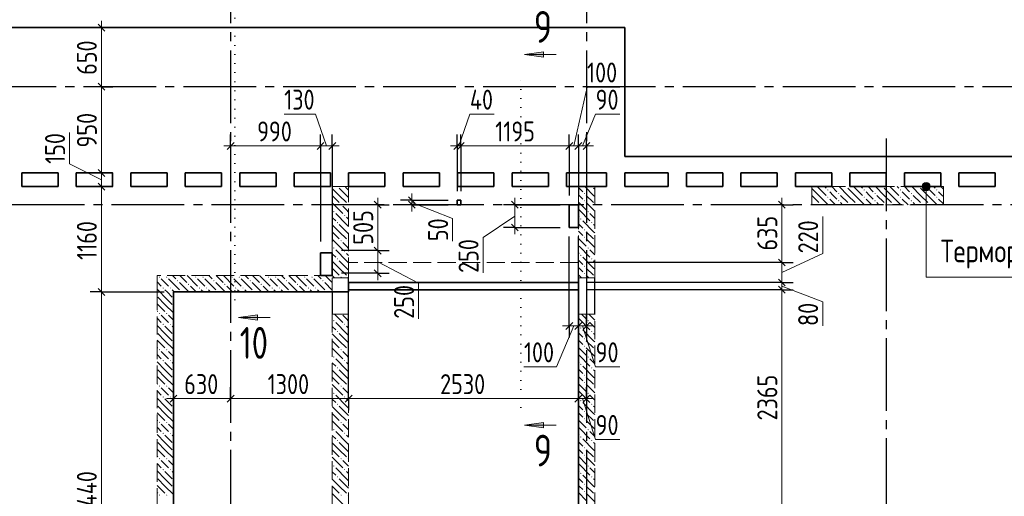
# Model space of a CAD drawing. Header units: millimetres. Extents: x 0 to 61017, y 0 to 42000.
# Tile 10 of 23: x 15398 to 26240, y 31090 to 36337. Entities that reach past the tile are written whole.
import ezdxf

# ---------------------------------------------------------------- set-up
doc = ezdxf.new("R2010")
doc.units = ezdxf.units.MM
for name, pattern in [('______2', [270, 200, -70]), ('______5', [1100, 800, -100, 100, -100]), ('______9', [100, 0, -100])]:
    doc.linetypes.add(name, pattern=pattern)
for name, color, linetype, lineweight in [('Standard', 7, 'Continuous', 25), ('ЖБ Балка Вышележаща', 7, 'Continuous', 25), ('ЖБ Пилон', 180, 'Continuous', 25), ('Макрос окна_ макрос двери', 7, 'Continuous', 18), ('Оси', 40, '______5', 18), ('Примечания', 7, 'Continuous', 25), ('Узлы символ', 7, 'Continuous', 25)]:
    doc.layers.add(name, color=color, linetype=linetype, lineweight=lineweight)
for name, color, linetype, lineweight, true_color in [('ЖБ Балка Нижележащая', 7, '______2', 25, 0x8c8cff), ('ЖБ Перекрытие верхний уровень', 7, 'Continuous', 25, 0xe0e0ff), ('ЖБ Стена верхний уровень', 7, 'Continuous', 25, 0x006e00)]:
    doc.layers.add(name, color=color, linetype=linetype, lineweight=lineweight, true_color=true_color)
doc.styles.add('GOST 2.304-81', font='txt')
doc.styles.add('ISOCPEUR', font='txt')

msp = doc.modelspace()

# ---------------------------------------------------------------- hatches: boundary and pattern name
at = {"layer": 'ЖБ Пилон', "linetype": 'Continuous', "lineweight": 18, "transparency": 33554687}
for points in [[(24500, 34500), (24497, 34497), (24494, 34500)], [(24900, 34500), (24897, 34497), (24894, 34500)], [(25300, 34500), (25297, 34497), (25294, 34500)], [(24290, 34463), (24297, 34470), (24303, 34463), (24297, 34457)], [(24290, 34383), (24297, 34390), (24303, 34383), (24297, 34377)], [(24410, 34423), (24417, 34430), (24423, 34423), (24417, 34417)], [(24690, 34463), (24697, 34470), (24703, 34463), (24697, 34457)], [(24690, 34383), (24697, 34390), (24703, 34383), (24697, 34377)], [(24810, 34423), (24817, 34430), (24823, 34423), (24817, 34417)], [(25090, 34463), (25097, 34470), (25103, 34463), (25097, 34457)], [(25090, 34383), (25097, 34390), (25103, 34383), (25097, 34377)], [(25210, 34423), (25217, 34430), (25223, 34423), (25217, 34417)], [(25490, 34463), (25497, 34470), (25503, 34463), (25497, 34457)], [(25490, 34383), (25497, 34390), (25503, 34383), (25497, 34377)], [(24130, 34303), (24137, 34310), (24143, 34303), (24140, 34300), (24134, 34300)], [(24210, 34303), (24217, 34310), (24223, 34303), (24220, 34300), (24214, 34300)], [(24410, 34343), (24417, 34350), (24423, 34343), (24417, 34337)], [(24530, 34303), (24537, 34310), (24543, 34303), (24540, 34300), (24534, 34300)], [(24610, 34303), (24617, 34310), (24623, 34303), (24620, 34300), (24614, 34300)], [(24810, 34343), (24817, 34350), (24823, 34343), (24817, 34337)], [(24930, 34303), (24937, 34310), (24943, 34303), (24940, 34300), (24934, 34300)], [(25010, 34303), (25017, 34310), (25023, 34303), (25020, 34300), (25014, 34300)], [(25210, 34343), (25217, 34350), (25223, 34343), (25217, 34337)], [(25330, 34303), (25337, 34310), (25343, 34303), (25340, 34300), (25334, 34300)], [(25410, 34303), (25417, 34310), (25423, 34303), (25420, 34300), (25414, 34300)]]:
    msp.add_hatch(color=7, dxfattribs=at).paths.add_polyline_path(points, flags=16)
at = {"layer": 'ЖБ Стена верхний уровень', "linetype": 'Continuous', "lineweight": 18, "transparency": 33554687}
for points in [[(18900, 34500), (18897, 34497), (18894, 34500)], [(21700, 34500), (21697, 34497), (21694, 34500)], [(21610, 34423), (21617, 34430), (21623, 34423), (21617, 34417)], [(18930, 34303), (18937, 34310), (18943, 34303), (18937, 34297)], [(19010, 34303), (19017, 34310), (19020, 34307), (19020, 34300), (19017, 34297)], [(21610, 34343), (21617, 34350), (21623, 34343), (21617, 34337)], [(18850, 34223), (18857, 34230), (18863, 34223), (18857, 34217)], [(18970, 34183), (18977, 34190), (18983, 34183), (18977, 34177)], [(21650, 34223), (21657, 34230), (21663, 34223), (21657, 34217)], [(18890, 34103), (18897, 34110), (18903, 34103), (18897, 34097)], [(21570, 34143), (21577, 34150), (21583, 34143), (21577, 34137)], [(21690, 34103), (21697, 34110), (21703, 34103), (21697, 34097)], [(21610, 34023), (21617, 34030), (21623, 34023), (21617, 34017)], [(21610, 33943), (21617, 33950), (21623, 33943), (21617, 33937)], [(18850, 33823), (18857, 33830), (18863, 33823), (18857, 33817)], [(18930, 33903), (18937, 33910), (18943, 33903), (18937, 33897)], [(19010, 33903), (19017, 33910), (19020, 33907), (19020, 33900), (19017, 33897)], [(21650, 33823), (21657, 33830), (21663, 33823), (21657, 33817)], [(18970, 33783), (18977, 33790), (18983, 33783), (18977, 33777)], [(21570, 33743), (21577, 33750), (21583, 33743), (21577, 33737)], [(18890, 33703), (18897, 33710), (18903, 33703), (18897, 33697)], [(21610, 33623), (21617, 33630), (21623, 33623), (21617, 33617)], [(21690, 33703), (21697, 33710), (21703, 33703), (21697, 33697)], [(16930, 33503), (16937, 33510), (16943, 33503), (16937, 33497)], [(17010, 33503), (17017, 33510), (17023, 33503), (17017, 33497)], [(17330, 33503), (17337, 33510), (17343, 33503), (17337, 33497)], [(17410, 33503), (17417, 33510), (17423, 33503), (17417, 33497)], [(17730, 33503), (17737, 33510), (17743, 33503), (17737, 33497)], [(17810, 33503), (17817, 33510), (17823, 33503), (17817, 33497)], [(18130, 33503), (18137, 33510), (18143, 33503), (18137, 33497)], [(18210, 33503), (18217, 33510), (18223, 33503), (18217, 33497)], [(18530, 33503), (18537, 33510), (18543, 33503), (18537, 33497)], [(18610, 33503), (18617, 33510), (18623, 33503), (18617, 33497)], [(18930, 33503), (18937, 33510), (18943, 33503), (18937, 33497)], [(19010, 33503), (19017, 33510), (19020, 33507), (19020, 33500), (19017, 33497)], [(21610, 33543), (21617, 33550), (21623, 33543), (21617, 33537)], [(17130, 33463), (17137, 33470), (17143, 33463), (17137, 33457)], [(17250, 33423), (17257, 33430), (17263, 33423), (17257, 33417)], [(17530, 33463), (17537, 33470), (17543, 33463), (17537, 33457)], [(17650, 33423), (17657, 33430), (17663, 33423), (17657, 33417)], [(17930, 33463), (17937, 33470), (17943, 33463), (17937, 33457)], [(18050, 33423), (18057, 33430), (18063, 33423), (18057, 33417)], [(18330, 33463), (18337, 33470), (18343, 33463), (18337, 33457)], [(18450, 33423), (18457, 33430), (18463, 33423), (18457, 33417)], [(18730, 33463), (18737, 33470), (18743, 33463), (18737, 33457)], [(16970, 33383), (16977, 33390), (16983, 33383), (16977, 33377)], [(17050, 33383), (17057, 33390), (17063, 33383), (17057, 33377)], [(17170, 33343), (17177, 33350), (17183, 33343), (17180, 33340), (17174, 33340)], [(17370, 33383), (17377, 33390), (17383, 33383), (17377, 33377)], [(17450, 33383), (17457, 33390), (17463, 33383), (17457, 33377)], [(17570, 33343), (17577, 33350), (17583, 33343), (17580, 33340), (17574, 33340)], [(17770, 33383), (17777, 33390), (17783, 33383), (17777, 33377)], [(17850, 33383), (17857, 33390), (17863, 33383), (17857, 33377)], [(17970, 33343), (17977, 33350), (17983, 33343), (17980, 33340), (17974, 33340)], [(18170, 33383), (18177, 33390), (18183, 33383), (18177, 33377)], [(18250, 33383), (18257, 33390), (18263, 33383), (18257, 33377)], [(18370, 33343), (18377, 33350), (18383, 33343), (18380, 33340), (18374, 33340)], [(18570, 33383), (18577, 33390), (18583, 33383), (18577, 33377)], [(18650, 33383), (18657, 33390), (18663, 33383), (18657, 33377)], [(18770, 33343), (18777, 33350), (18783, 33343), (18780, 33340), (18774, 33340)], [(16930, 33103), (16937, 33110), (16943, 33103), (16937, 33097)], [(17010, 33103), (17017, 33110), (17023, 33103), (17017, 33097)], [(16970, 32983), (16977, 32990), (16983, 32983), (16977, 32977)], [(17050, 32983), (17057, 32990), (17063, 32983), (17057, 32977)], [(18850, 33023), (18857, 33030), (18863, 33023), (18857, 33017)], [(18970, 32983), (18977, 32990), (18983, 32983), (18977, 32977)], [(21650, 33023), (21657, 33030), (21663, 33023), (21657, 33017)], [(18890, 32903), (18897, 32910), (18903, 32903), (18897, 32897)], [(21570, 32943), (21577, 32950), (21583, 32943), (21577, 32937)], [(21690, 32903), (21697, 32910), (21703, 32903), (21697, 32897)], [(21610, 32823), (21617, 32830), (21623, 32823), (21617, 32817)], [(21610, 32743), (21617, 32750), (21623, 32743), (21617, 32737)], [(16930, 32703), (16937, 32710), (16943, 32703), (16937, 32697)], [(17010, 32703), (17017, 32710), (17023, 32703), (17017, 32697)], [(18930, 32703), (18937, 32710), (18943, 32703), (18937, 32697)], [(19010, 32703), (19017, 32710), (19020, 32707), (19020, 32700), (19017, 32697)], [(16970, 32583), (16977, 32590), (16983, 32583), (16977, 32577)], [(17050, 32583), (17057, 32590), (17063, 32583), (17057, 32577)], [(18850, 32623), (18857, 32630), (18863, 32623), (18857, 32617)], [(18970, 32583), (18977, 32590), (18983, 32583), (18977, 32577)], [(21570, 32543), (21577, 32550), (21583, 32543), (21577, 32537)], [(21650, 32623), (21657, 32630), (21663, 32623), (21657, 32617)], [(18890, 32503), (18897, 32510), (18903, 32503), (18897, 32497)], [(21610, 32423), (21617, 32430), (21623, 32423), (21617, 32417)], [(21690, 32503), (21697, 32510), (21703, 32503), (21697, 32497)], [(21610, 32343), (21617, 32350), (21623, 32343), (21617, 32337)], [(16930, 32303), (16937, 32310), (16943, 32303), (16937, 32297)], [(17010, 32303), (17017, 32310), (17023, 32303), (17017, 32297)], [(18850, 32223), (18857, 32230), (18863, 32223), (18857, 32217)], [(18930, 32303), (18937, 32310), (18943, 32303), (18937, 32297)], [(19010, 32303), (19017, 32310), (19020, 32307), (19020, 32300), (19017, 32297)], [(21650, 32223), (21657, 32230), (21663, 32223), (21657, 32217)], [(16970, 32183), (16977, 32190), (16983, 32183), (16977, 32177)], [(17050, 32183), (17057, 32190), (17063, 32183), (17057, 32177)], [(18890, 32103), (18897, 32110), (18903, 32103), (18897, 32097)], [(18970, 32183), (18977, 32190), (18983, 32183), (18977, 32177)], [(21570, 32143), (21577, 32150), (21583, 32143), (21577, 32137)], [(21690, 32103), (21697, 32110), (21703, 32103), (21697, 32097)], [(21610, 32023), (21617, 32030), (21623, 32023), (21617, 32017)], [(16930, 31903), (16937, 31910), (16943, 31903), (16937, 31897)], [(17010, 31903), (17017, 31910), (17023, 31903), (17017, 31897)], [(18930, 31903), (18937, 31910), (18943, 31903), (18937, 31897)], [(19010, 31903), (19017, 31910), (19020, 31907), (19020, 31900), (19017, 31897)], [(21610, 31943), (21617, 31950), (21623, 31943), (21617, 31937)], [(16970, 31783), (16977, 31790), (16983, 31783), (16977, 31777)], [(17050, 31783), (17057, 31790), (17063, 31783), (17057, 31777)], [(18850, 31823), (18857, 31830), (18863, 31823), (18857, 31817)], [(18970, 31783), (18977, 31790), (18983, 31783), (18977, 31777)], [(21650, 31823), (21657, 31830), (21663, 31823), (21657, 31817)], [(18890, 31703), (18897, 31710), (18903, 31703), (18897, 31697)], [(21570, 31743), (21577, 31750), (21583, 31743), (21577, 31737)], [(21690, 31703), (21697, 31710), (21703, 31703), (21697, 31697)], [(21610, 31623), (21617, 31630), (21623, 31623), (21617, 31617)], [(16930, 31503), (16937, 31510), (16943, 31503), (16937, 31497)], [(17010, 31503), (17017, 31510), (17023, 31503), (17017, 31497)], [(18930, 31503), (18937, 31510), (18943, 31503), (18937, 31497)], [(19010, 31503), (19017, 31510), (19020, 31507), (19020, 31500), (19017, 31497)], [(21610, 31543), (21617, 31550), (21623, 31543), (21617, 31537)], [(16970, 31383), (16977, 31390), (16983, 31383), (16977, 31377)], [(17050, 31383), (17057, 31390), (17063, 31383), (17057, 31377)], [(18850, 31423), (18857, 31430), (18863, 31423), (18857, 31417)], [(18970, 31383), (18977, 31390), (18983, 31383), (18977, 31377)], [(21570, 31343), (21577, 31350), (21583, 31343), (21577, 31337)], [(21650, 31423), (21657, 31430), (21663, 31423), (21657, 31417)], [(18890, 31303), (18897, 31310), (18903, 31303), (18897, 31297)], [(21610, 31223), (21617, 31230), (21623, 31223), (21617, 31217)], [(21690, 31303), (21697, 31310), (21703, 31303), (21697, 31297)], [(21610, 31143), (21617, 31150), (21623, 31143), (21617, 31137)], [(16930, 31103), (16937, 31110), (16943, 31103), (16937, 31097)], [(17010, 31103), (17017, 31110), (17023, 31103), (17017, 31097)], [(18930, 31103), (18937, 31110), (18943, 31103), (18937, 31097)], [(19010, 31103), (19017, 31110), (19020, 31107), (19020, 31100), (19017, 31097)]]:
    msp.add_hatch(color=7, dxfattribs=at).paths.add_polyline_path(points, flags=16)
at = {"layer": 'Примечания', "linetype": 'Continuous', "lineweight": 13, "transparency": 33554687}
for points in [[(25335, 34500), (25425, 34500), (25419, 34522)], [(25335, 34500), (25419, 34522), (25342, 34522)], [(25342, 34477), (25425, 34500), (25335, 34500)], [(25342, 34522), (25419, 34522), (25403, 34539)], [(25342, 34522), (25403, 34539), (25358, 34539)], [(25342, 34477), (25419, 34477), (25425, 34500)], [(25358, 34539), (25403, 34539), (25380, 34545)], [(25358, 34461), (25419, 34477), (25342, 34477)], [(25358, 34461), (25403, 34461), (25419, 34477)], [(25403, 34461), (25358, 34461), (25380, 34455)]]:
    msp.add_hatch(color=7, dxfattribs=at).paths.add_polyline_path(points)
at = {"layer": 'Узлы символ', "linetype": 'Continuous', "lineweight": 13, "transparency": 33554687}
for points in [[(21166, 35924), (20956, 35954), (21166, 35984)], [(18016, 33029), (17806, 33059), (18016, 33089)], [(21166, 31843), (20956, 31873), (21166, 31903)]]:
    msp.add_hatch(color=7, dxfattribs=at).paths.add_polyline_path(points, flags=16)

# ---------------------------------------------------------------- linework, layer by layer
at = {"layer": 'Standard', "color": 7, "linetype": 'Continuous', "lineweight": 13, "transparency": 33554687}
for p, q in [((16297, 36250), (16297, 36325)), ((21500, 34947), (21645, 35596)), ((21645, 35596), (22005, 35596)), ((18654, 35297), (18310, 35297)), ((18775, 34947), (18654, 35297)), ((20235, 34947), (20355, 35297)), ((20355, 35297), (20621, 35297)), ((21595, 34947), (21740, 35297)), ((21740, 35297), (22006, 35297)), ((15947, 34750), (15947, 35094)), ((17720, 34947), (17645, 34947)), ((17720, 34947), (18710, 34947)), ((18710, 34947), (18840, 34947)), ((18840, 34947), (18915, 34947)), ((20215, 34947), (20140, 34947)), ((20215, 34947), (20255, 34947)), ((20255, 34947), (21450, 34947)), ((21450, 34947), (21550, 34947)), ((21550, 34947), (21640, 34947)), ((21640, 34947), (21715, 34947)), ((16297, 34575), (15947, 34750)), ((16297, 34500), (16297, 33340)), ((19340, 34300), (19340, 34375)), ((19715, 34350), (19715, 34425)), ((20850, 34300), (20850, 34375)), ((23790, 34300), (23790, 34375)), ((19340, 34300), (19340, 33795)), ((19715, 34350), (19715, 34300)), ((19715, 34325), (20165, 34150)), ((19715, 34300), (19715, 34225)), ((20850, 34300), (20850, 34050)), ((20850, 34175), (20500, 33941)), ((24240, 33765), (24240, 34172)), ((20165, 34150), (20165, 33900)), ((20850, 34050), (20850, 33975)), ((20500, 33941), (20500, 33550)), ((23790, 33555), (24240, 33765)), ((19340, 33670), (19790, 33436)), ((19340, 33545), (19340, 33470)), ((19790, 33436), (19790, 33045)), ((23790, 33405), (24240, 33231)), ((16297, 33340), (16297, 28900)), ((24240, 33231), (24240, 32965)), ((21500, 32965), (21310, 32515)), ((21450, 32965), (21375, 32965)), ((21450, 32965), (21550, 32965)), ((21550, 32965), (21640, 32965)), ((21595, 32965), (21740, 32515)), ((21640, 32965), (21715, 32965)), ((21310, 32515), (20950, 32515)), ((21740, 32515), (22006, 32515)), ((17090, 32165), (17015, 32165)), ((17720, 32165), (19020, 32165)), ((19020, 32165), (21550, 32165)), ((21550, 32165), (21640, 32165)), ((21595, 32165), (21740, 31715)), ((21640, 32165), (21715, 32165)), ((21740, 31715), (22006, 31715))]:
    msp.add_line(p, q, dxfattribs=at)
at = {"layer": 'Standard', "color": 251, "linetype": 'Continuous', "lineweight": -3, "true_color": 0x656565, "transparency": 33554687}
for p, q in [((16297, 36250), (16172, 36250)), ((16297, 36250), (16422, 36250)), ((16297, 36250), (16297, 36250)), ((16297, 35600), (16172, 35600)), ((16297, 35600), (16422, 35600)), ((16297, 35600), (16297, 35600)), ((17720, 34947), (17720, 35072)), ((18710, 34947), (18710, 35072)), ((18840, 34947), (18840, 35072)), ((20215, 34947), (20215, 35072)), ((20255, 34947), (20255, 35072)), ((21450, 34947), (21450, 35072)), ((21550, 34947), (21550, 35072)), ((21640, 34947), (21640, 35072)), ((17720, 34947), (17720, 34822)), ((17720, 34947), (17720, 34606)), ((18710, 34947), (18710, 34822)), ((18710, 34947), (18710, 33895)), ((18840, 34947), (18840, 34822)), ((18840, 34947), (18840, 33895)), ((20215, 34947), (20215, 34822)), ((20215, 34947), (20215, 34450)), ((20255, 34947), (20255, 34822)), ((20255, 34947), (20255, 34450)), ((21450, 34947), (21450, 34822)), ((21450, 34947), (21450, 34400)), ((21550, 34947), (21550, 34822)), ((21550, 34947), (21550, 34400)), ((21640, 34947), (21640, 34822)), ((21640, 34947), (21640, 34947)), ((16297, 34650), (16172, 34650)), ((16297, 34650), (16422, 34650)), ((16297, 34650), (16320, 34650)), ((16297, 34500), (16172, 34500)), ((16297, 34500), (16422, 34500)), ((16297, 34500), (16320, 34500)), ((19340, 34300), (19215, 34300)), ((19340, 34300), (19465, 34300)), ((19340, 34300), (19340, 34300)), ((19715, 34350), (19590, 34350)), ((19715, 34300), (19590, 34300)), ((19715, 34350), (19840, 34350)), ((19715, 34350), (20115, 34350)), ((19715, 34300), (19840, 34300)), ((19715, 34300), (20115, 34300)), ((20850, 34300), (20725, 34300)), ((20850, 34300), (20975, 34300)), ((20850, 34300), (21350, 34300)), ((23790, 34300), (23665, 34300)), ((23790, 34300), (23915, 34300)), ((23790, 34300), (23790, 34300)), ((20850, 34050), (20725, 34050)), ((20850, 34050), (20975, 34050)), ((20850, 34050), (21350, 34050)), ((21450, 32965), (21450, 33950)), ((21550, 32965), (21550, 33950)), ((19340, 33795), (18940, 33795)), ((19340, 33795), (19215, 33795)), ((19340, 33795), (19465, 33795)), ((23790, 33665), (23665, 33665)), ((23790, 33665), (23915, 33665)), ((19340, 33545), (18940, 33545)), ((19340, 33545), (19215, 33545)), ((19340, 33545), (19465, 33545)), ((23790, 33445), (23665, 33445)), ((23790, 33445), (23915, 33445)), ((16297, 33340), (16172, 33340)), ((16297, 33340), (16422, 33340)), ((23790, 33365), (23665, 33365)), ((23790, 33365), (23915, 33365)), ((17090, 32165), (17090, 33240)), ((21450, 32965), (21450, 33090)), ((21550, 32965), (21550, 33090)), ((21640, 32965), (21640, 33090)), ((21450, 32965), (21450, 32840)), ((21550, 32965), (21550, 32840)), ((21640, 32965), (21640, 32840)), ((21640, 32965), (21640, 32965)), ((17090, 32165), (17090, 32290)), ((17720, 32165), (17720, 32290)), ((19020, 32165), (19020, 32290)), ((21550, 32165), (21550, 32290)), ((21640, 32165), (21640, 32290)), ((17090, 32165), (17090, 32040)), ((17720, 32165), (17720, 32040)), ((19020, 32165), (19020, 32040)), ((21550, 32165), (21550, 32171)), ((21550, 32165), (21550, 32040)), ((21640, 32165), (21640, 32190)), ((21640, 32165), (21640, 32040))]:
    msp.add_line(p, q, dxfattribs=at)
at = {"layer": 'Standard', "color": 7, "linetype": 'Continuous', "lineweight": 25, "transparency": 33554687}
for p, q in [((16260, 36288), (16335, 36212)), ((16260, 35638), (16335, 35562)), ((17682, 34910), (17758, 34985)), ((18673, 34910), (18748, 34985)), ((18802, 34910), (18878, 34985)), ((20178, 34910), (20253, 34985)), ((20217, 34910), (20292, 34985)), ((21412, 34910), (21487, 34985)), ((21512, 34910), (21587, 34985)), ((21602, 34910), (21677, 34985)), ((16260, 34688), (16335, 34612)), ((16260, 34538), (16335, 34462)), ((19678, 34388), (19753, 34312)), ((19302, 34338), (19377, 34262)), ((19678, 34338), (19753, 34262)), ((20812, 34338), (20887, 34262)), ((23753, 34338), (23828, 34262)), ((20812, 34088), (20887, 34012)), ((19302, 33833), (19377, 33757)), ((23753, 33702), (23828, 33628)), ((19302, 33582), (19377, 33508)), ((23753, 33482), (23828, 33408)), ((23753, 33402), (23828, 33328)), ((16260, 33377), (16335, 33302)), ((21412, 32928), (21487, 33002)), ((21512, 32928), (21587, 33002)), ((21602, 32928), (21677, 33002)), ((17053, 32128), (17128, 32202)), ((17682, 32128), (17758, 32202)), ((18982, 32128), (19058, 32202)), ((21512, 32128), (21587, 32202)), ((21602, 32128), (21677, 32202))]:
    msp.add_line(p, q, dxfattribs=at)
at = {"layer": 'Standard', "color": 7, "linetype": 'Continuous', "lineweight": 13, "transparency": 33554687}
for points in [[(16297, 36250), (16297, 35625), (16297, 35625), (16297, 35600)], [(16297, 35600), (16297, 35036), (16297, 35036), (16297, 34675), (16297, 34675), (16297, 34650)], [(16297, 34650), (16297, 34593), (16297, 34593), (16297, 34500)], [(23790, 34300), (23790, 33694), (23790, 33694), (23790, 33682), (23790, 33682), (23790, 33665)], [(19340, 33795), (19340, 33758), (19340, 33758), (19340, 33679), (19340, 33679), (19340, 33545)], [(23790, 33665), (23790, 33613), (23790, 33613), (23790, 33518), (23790, 33518), (23790, 33445)], [(23790, 33445), (23790, 33434), (23790, 33434), (23790, 33365)], [(23790, 33365), (23790, 33361), (23790, 33361), (23790, 33297), (23790, 33297), (23790, 33210), (23790, 33210), (23790, 31000)], [(17090, 32165), (17492, 32165), (17492, 32165), (17720, 32165)]]:
    msp.add_lwpolyline(points, dxfattribs=at)
at = {"layer": 'Standard', "color": 251, "linetype": 'Continuous', "lineweight": -3, "true_color": 0x656565, "transparency": 33554687}
for points in [[(23790, 33665), (23788, 33665), (23788, 33665), (23785, 33665), (23785, 33665), (23783, 33665), (23783, 33665), (23781, 33665), (23781, 33665), (23773, 33665), (23773, 33665), (23773, 33665), (23773, 33665), (21650, 33665)], [(23790, 33445), (23773, 33445), (23773, 33445), (23773, 33445), (23773, 33445), (21650, 33445)], [(16297, 33340), (16370, 33340), (16370, 33340), (16378, 33340), (16378, 33340), (16438, 33340), (16438, 33340), (16990, 33340)], [(23790, 33365), (23773, 33365), (23773, 33365), (23773, 33365), (23773, 33365), (21650, 33365)], [(19020, 32165), (19020, 32182), (19020, 32182), (19020, 32611), (19020, 32611), (19020, 33240)], [(17720, 32165), (17720, 32182), (17720, 32182), (17720, 32182), (17720, 32182), (17720, 32219)]]:
    msp.add_lwpolyline(points, dxfattribs=at)
at = {"layer": 'ЖБ Балка Вышележаща', "color": 7, "linetype": 'Continuous', "lineweight": 35, "transparency": 33554687}
for p, q in [((19020, 33445), (19020, 33365)), ((21550, 33365), (21550, 33445)), ((19020, 33365), (21550, 33365))]:
    msp.add_line(p, q, dxfattribs=at)
at = {"layer": 'ЖБ Балка Нижележащая', "color": 251, "linetype": '______2', "lineweight": 18, "true_color": 0x656565, "transparency": 33554687}
for p, q in [((21550, 33665), (19020, 33665)), ((19020, 33665), (19020, 33445)), ((21550, 33445), (21550, 33665))]:
    msp.add_line(p, q, dxfattribs=at)
at = {"layer": 'ЖБ Перекрытие верхний уровень', "color": 7, "linetype": 'Continuous', "lineweight": 35, "transparency": 33554687}
for p, q in [((22060, 36250), (13380, 36250)), ((22060, 34830), (22060, 36250)), ((28240, 34830), (22060, 34830)), ((15420, 34650), (15820, 34650)), ((15420, 34500), (15420, 34650)), ((15820, 34650), (15820, 34500)), ((16020, 34500), (16020, 34650)), ((16020, 34650), (16420, 34650)), ((16420, 34650), (16420, 34500)), ((16620, 34650), (17020, 34650)), ((16620, 34500), (16620, 34650)), ((17020, 34650), (17020, 34500)), ((17220, 34500), (17220, 34650)), ((17220, 34650), (17620, 34650)), ((17620, 34650), (17620, 34500)), ((17820, 34650), (18220, 34650)), ((17820, 34500), (17820, 34650)), ((18220, 34650), (18220, 34500)), ((18420, 34500), (18420, 34650)), ((18420, 34650), (18820, 34650)), ((18820, 34650), (18820, 34500)), ((19020, 34650), (19420, 34650)), ((19020, 34500), (19020, 34650)), ((19420, 34650), (19420, 34500)), ((19620, 34500), (19620, 34650)), ((19620, 34650), (20020, 34650)), ((20020, 34650), (20020, 34500)), ((20220, 34500), (20220, 34650)), ((20220, 34650), (20620, 34650)), ((20620, 34650), (20620, 34500)), ((20820, 34500), (20820, 34650)), ((20820, 34650), (21220, 34650)), ((21220, 34650), (21220, 34500)), ((21420, 34500), (21420, 34650)), ((21420, 34650), (21860, 34650)), ((21860, 34650), (21860, 34500)), ((22060, 34500), (22060, 34650)), ((22060, 34650), (22540, 34650)), ((22540, 34650), (22540, 34500)), ((22740, 34650), (23140, 34650)), ((22740, 34500), (22740, 34650)), ((23140, 34650), (23140, 34500)), ((23340, 34650), (23740, 34650)), ((23340, 34500), (23340, 34650)), ((23740, 34650), (23740, 34500)), ((23940, 34500), (23940, 34650)), ((23940, 34650), (24340, 34650)), ((24340, 34650), (24340, 34500)), ((24540, 34650), (24940, 34650)), ((24540, 34500), (24540, 34650)), ((24940, 34650), (24940, 34500)), ((25140, 34500), (25140, 34650)), ((25140, 34650), (25540, 34650)), ((25540, 34650), (25540, 34500)), ((25740, 34650), (26140, 34650)), ((25740, 34500), (25740, 34650)), ((26140, 34650), (26140, 34500)), ((15820, 34500), (15420, 34500)), ((16420, 34500), (16020, 34500)), ((17020, 34500), (16620, 34500)), ((17620, 34500), (17220, 34500)), ((18220, 34500), (17820, 34500)), ((18820, 34500), (18420, 34500)), ((19420, 34500), (19020, 34500)), ((20020, 34500), (19620, 34500)), ((20620, 34500), (20220, 34500)), ((21220, 34500), (20820, 34500)), ((21730, 34500), (21420, 34500)), ((21860, 34500), (21730, 34500)), ((22540, 34500), (22060, 34500)), ((23140, 34500), (22740, 34500)), ((23740, 34500), (23340, 34500)), ((24340, 34500), (23940, 34500)), ((24940, 34500), (24540, 34500)), ((25540, 34500), (25140, 34500)), ((26140, 34500), (25740, 34500)), ((20255, 34350), (20215, 34350)), ((20215, 34350), (20215, 34300)), ((20215, 34300), (20255, 34300)), ((20255, 34300), (20255, 34350)), ((21550, 34300), (21450, 34300)), ((21450, 34300), (21450, 34050)), ((21550, 34050), (21550, 34300)), ((21450, 34050), (21550, 34050)), ((18840, 33770), (18710, 33770)), ((18710, 33770), (18710, 33520)), ((18840, 33520), (18840, 33770)), ((18710, 33520), (18840, 33520)), ((19020, 33340), (19020, 33445)), ((19020, 33445), (21550, 33445)), ((21550, 33445), (21550, 29400)), ((17090, 28900), (17090, 33340)), ((17090, 33340), (19020, 33340))]:
    msp.add_line(p, q, dxfattribs=at)
at = {"layer": 'ЖБ Пилон', "color": 253, "linetype": '______2', "lineweight": 13, "true_color": 0xa0a0a0, "transparency": 33554687}
for p, q in [((25570, 34500), (24120, 34500)), ((24120, 34500), (24120, 34300)), ((25570, 34300), (25570, 34500)), ((24120, 34300), (25570, 34300))]:
    msp.add_line(p, q, dxfattribs=at)
at = {"layer": 'ЖБ Пилон', "color": 9, "linetype": 'Continuous', "lineweight": 18, "true_color": 0xc7c7c7, "transparency": 33554687}
for p, q in [((24120, 34480), (24197, 34403)), ((24197, 34483), (24180, 34500)), ((24197, 34483), (24277, 34403)), ((24260, 34500), (24277, 34483)), ((24340, 34500), (24397, 34443)), ((24517, 34403), (24420, 34500)), ((24517, 34483), (24597, 34403)), ((24597, 34483), (24580, 34500)), ((24597, 34483), (24677, 34403)), ((24660, 34500), (24677, 34483)), ((24740, 34500), (24797, 34443)), ((24917, 34403), (24820, 34500)), ((24917, 34483), (24997, 34403)), ((24997, 34483), (24980, 34500)), ((24997, 34483), (25077, 34403)), ((25060, 34500), (25077, 34483)), ((25140, 34500), (25197, 34443)), ((25317, 34403), (25220, 34500)), ((25317, 34483), (25397, 34403)), ((25397, 34483), (25380, 34500)), ((25397, 34483), (25477, 34403)), ((25460, 34500), (25477, 34483)), ((25540, 34500), (25570, 34470)), ((24120, 34400), (24197, 34323)), ((24197, 34403), (24300, 34300)), ((24357, 34403), (24317, 34443)), ((24397, 34363), (24357, 34403)), ((24437, 34403), (24517, 34323)), ((24517, 34403), (24597, 34323)), ((24597, 34403), (24700, 34300)), ((24757, 34403), (24717, 34443)), ((24797, 34363), (24757, 34403)), ((24837, 34403), (24917, 34323)), ((24917, 34403), (24997, 34323)), ((24997, 34403), (25100, 34300)), ((25157, 34403), (25117, 34443)), ((25197, 34363), (25157, 34403)), ((25237, 34403), (25317, 34323)), ((25317, 34403), (25397, 34323)), ((25397, 34403), (25500, 34300)), ((25557, 34403), (25517, 34443)), ((25570, 34390), (25557, 34403)), ((24317, 34363), (24380, 34300)), ((24437, 34323), (24460, 34300)), ((24717, 34363), (24780, 34300)), ((24837, 34323), (24860, 34300)), ((25117, 34363), (25180, 34300)), ((25237, 34323), (25260, 34300)), ((25517, 34363), (25570, 34310))]:
    msp.add_line(p, q, dxfattribs=at)
at = {"layer": 'ЖБ Стена верхний уровень', "color": 251, "linetype": '______2', "lineweight": 13, "true_color": 0x656565, "transparency": 33554687}
for p, q in [((19020, 34500), (18840, 34500)), ((18840, 34500), (18840, 33520)), ((19020, 33520), (19020, 34500)), ((21730, 34500), (21550, 34500)), ((21550, 34500), (21550, 33495)), ((21730, 33495), (21730, 34500)), ((18840, 33520), (16910, 33520)), ((16910, 33520), (16910, 33340)), ((19020, 33495), (19020, 33520)), ((19020, 33495), (18840, 33495)), ((18840, 33495), (18840, 33340)), ((19020, 33495), (18840, 33495)), ((18840, 33495), (18840, 33340)), ((21730, 33495), (21550, 33495)), ((21730, 33495), (21550, 33495)), ((16910, 33340), (16910, 30802)), ((17090, 33340), (18840, 33340)), ((17090, 30802), (17090, 33340)), ((18840, 33095), (19020, 33095)), ((18840, 33095), (19020, 33095)), ((18840, 33095), (18840, 30680)), ((19020, 30660), (19020, 33095)), ((21550, 33095), (21730, 33095)), ((21550, 33095), (21730, 33095)), ((21550, 33095), (21550, 30660)), ((21730, 30660), (21730, 33095))]:
    msp.add_line(p, q, dxfattribs=at)
at = {"layer": 'ЖБ Стена верхний уровень', "color": 9, "linetype": 'Continuous', "lineweight": 18, "true_color": 0xc7c7c7, "transparency": 33554687}
for p, q in [((18917, 34403), (18840, 34480)), ((18917, 34483), (18997, 34403)), ((18997, 34483), (18980, 34500)), ((18997, 34483), (19020, 34460)), ((21550, 34490), (21597, 34443)), ((21717, 34403), (21620, 34500)), ((21717, 34483), (21730, 34470)), ((18840, 34400), (18917, 34323)), ((18917, 34403), (18997, 34323)), ((18997, 34403), (19020, 34380)), ((21557, 34403), (21550, 34410)), ((21597, 34363), (21557, 34403)), ((21637, 34403), (21717, 34323)), ((21717, 34403), (21730, 34390)), ((18840, 34320), (18957, 34203)), ((18997, 34243), (18957, 34283)), ((21550, 34330), (21637, 34243)), ((21637, 34323), (21730, 34230)), ((18840, 34160), (18877, 34123)), ((18997, 34083), (18877, 34203)), ((19020, 34220), (18997, 34243)), ((18997, 34163), (19020, 34140)), ((21550, 34170), (21557, 34163)), ((21557, 34243), (21677, 34123)), ((21730, 34150), (21677, 34203)), ((18917, 34003), (18840, 34080)), ((18917, 34083), (18997, 34003)), ((18997, 34083), (19020, 34060)), ((21550, 34090), (21597, 34043)), ((21717, 34003), (21597, 34123)), ((21717, 34083), (21730, 34070)), ((18840, 34000), (18917, 33923)), ((18917, 34003), (18997, 33923)), ((18997, 34003), (19020, 33980)), ((21557, 34003), (21550, 34010)), ((21597, 33963), (21557, 34003)), ((21637, 34003), (21717, 33923)), ((21717, 34003), (21730, 33990)), ((18840, 33920), (18957, 33803)), ((18997, 33843), (18957, 33883)), ((19020, 33820), (18997, 33843)), ((21550, 33930), (21637, 33843)), ((21557, 33843), (21677, 33723)), ((21637, 33923), (21730, 33830)), ((18840, 33760), (18877, 33723)), ((18997, 33683), (18877, 33803)), ((18997, 33763), (19020, 33740)), ((21550, 33770), (21557, 33763)), ((21717, 33603), (21597, 33723)), ((21730, 33750), (21677, 33803)), ((18917, 33603), (18840, 33680)), ((18917, 33683), (18997, 33603)), ((18997, 33683), (19020, 33660)), ((21550, 33690), (21597, 33643)), ((21717, 33683), (21730, 33670)), ((17080, 33520), (17117, 33483)), ((17160, 33520), (17237, 33443)), ((17240, 33520), (17357, 33403)), ((17480, 33520), (17517, 33483)), ((17560, 33520), (17637, 33443)), ((17640, 33520), (17757, 33403)), ((17880, 33520), (17917, 33483)), ((17960, 33520), (18037, 33443)), ((18040, 33520), (18157, 33403)), ((18280, 33520), (18317, 33483)), ((18360, 33520), (18437, 33443)), ((18440, 33520), (18557, 33403)), ((18680, 33520), (18717, 33483)), ((18760, 33520), (18837, 33443)), ((18840, 33600), (18917, 33523)), ((18840, 33520), (18865, 33495)), ((18840, 33520), (18840, 33520)), ((18917, 33603), (18997, 33523)), ((18997, 33603), (19020, 33580)), ((21557, 33603), (21550, 33610)), ((21550, 33530), (21585, 33495)), ((21597, 33563), (21557, 33603)), ((21637, 33603), (21717, 33523)), ((21637, 33523), (21665, 33495)), ((21717, 33603), (21730, 33590)), ((16910, 33450), (16957, 33403)), ((16997, 33443), (16957, 33483)), ((17037, 33403), (16997, 33443)), ((17037, 33483), (17157, 33363)), ((17157, 33443), (17260, 33340)), ((17340, 33340), (17277, 33403)), ((17397, 33443), (17357, 33483)), ((17437, 33403), (17397, 33443)), ((17437, 33483), (17557, 33363)), ((17557, 33443), (17660, 33340)), ((17740, 33340), (17677, 33403)), ((17797, 33443), (17757, 33483)), ((17837, 33403), (17797, 33443)), ((17837, 33483), (17957, 33363)), ((17957, 33443), (18060, 33340)), ((18140, 33340), (18077, 33403)), ((18197, 33443), (18157, 33483)), ((18237, 33403), (18197, 33443)), ((18237, 33483), (18357, 33363)), ((18357, 33443), (18460, 33340)), ((18540, 33340), (18477, 33403)), ((18597, 33443), (18557, 33483)), ((18637, 33403), (18597, 33443)), ((18637, 33483), (18757, 33363)), ((18757, 33443), (18840, 33360)), ((16940, 33340), (16910, 33370)), ((16997, 33283), (16940, 33340)), ((16997, 33363), (17020, 33340)), ((17020, 33340), (17077, 33283)), ((17077, 33363), (17100, 33340)), ((17397, 33363), (17420, 33340)), ((17477, 33363), (17500, 33340)), ((17797, 33363), (17820, 33340)), ((17877, 33363), (17900, 33340)), ((18197, 33363), (18220, 33340)), ((18277, 33363), (18300, 33340)), ((18597, 33363), (18620, 33340)), ((18677, 33363), (18700, 33340)), ((16917, 33203), (16910, 33210)), ((16917, 33283), (16997, 33203)), ((16917, 33203), (16997, 33123)), ((16997, 33283), (17077, 33203)), ((16997, 33203), (17090, 33110)), ((16910, 33130), (16917, 33123)), ((16997, 33043), (16957, 33083)), ((17037, 33083), (17090, 33030)), ((18865, 33095), (18957, 33003)), ((18997, 33043), (18957, 33083)), ((21585, 33095), (21637, 33043)), ((16910, 33050), (16957, 33003)), ((16997, 32883), (16910, 32970)), ((17037, 33003), (16997, 33043)), ((16997, 32963), (17077, 32883)), ((17077, 32963), (17090, 32950)), ((18997, 32883), (18877, 33003)), ((19020, 33020), (18997, 33043)), ((18997, 32963), (19020, 32940)), ((21550, 32970), (21557, 32963)), ((21557, 33043), (21677, 32923)), ((16917, 32883), (16997, 32803)), ((16997, 32883), (17077, 32803)), ((18840, 32960), (18877, 32923)), ((18917, 32803), (18840, 32880)), ((18917, 32883), (18997, 32803)), ((18997, 32883), (19020, 32860)), ((21550, 32890), (21597, 32843)), ((21717, 32803), (21597, 32923)), ((16917, 32803), (16910, 32810)), ((16917, 32803), (16997, 32723)), ((16997, 32803), (17090, 32710)), ((18840, 32800), (18917, 32723)), ((18917, 32803), (18997, 32723)), ((18997, 32803), (19020, 32780)), ((21557, 32803), (21550, 32810)), ((21597, 32763), (21557, 32803)), ((21637, 32803), (21717, 32723)), ((16910, 32730), (16917, 32723)), ((16910, 32650), (16957, 32603)), ((16997, 32643), (16957, 32683)), ((17037, 32603), (16997, 32643)), ((17037, 32683), (17090, 32630)), ((18840, 32720), (18957, 32603)), ((18997, 32643), (18957, 32683)), ((19020, 32620), (18997, 32643)), ((21550, 32730), (21637, 32643)), ((21557, 32643), (21677, 32523)), ((16997, 32483), (16910, 32570)), ((16997, 32563), (17077, 32483)), ((17077, 32563), (17090, 32550)), ((18840, 32560), (18877, 32523)), ((18997, 32483), (18877, 32603)), ((18997, 32563), (19020, 32540)), ((21550, 32570), (21557, 32563)), ((16917, 32483), (16997, 32403)), ((16997, 32483), (17077, 32403)), ((18917, 32403), (18840, 32480)), ((18917, 32483), (18997, 32403)), ((18997, 32483), (19020, 32460)), ((21550, 32490), (21597, 32443)), ((21717, 32403), (21597, 32523)), ((16917, 32403), (16910, 32410)), ((16910, 32330), (16917, 32323)), ((16917, 32403), (16997, 32323)), ((16997, 32403), (17090, 32310)), ((18840, 32400), (18917, 32323)), ((18840, 32320), (18957, 32203)), ((18917, 32403), (18997, 32323)), ((18997, 32403), (19020, 32380)), ((21557, 32403), (21550, 32410)), ((21550, 32330), (21637, 32243)), ((21597, 32363), (21557, 32403)), ((21637, 32403), (21717, 32323)), ((16910, 32250), (16957, 32203)), ((16997, 32243), (16957, 32283)), ((17037, 32203), (16997, 32243)), ((17037, 32283), (17090, 32230)), ((18997, 32083), (18877, 32203)), ((18997, 32243), (18957, 32283)), ((19020, 32220), (18997, 32243)), ((21557, 32243), (21677, 32123)), ((16997, 32083), (16910, 32170)), ((16997, 32163), (17077, 32083)), ((17077, 32163), (17090, 32150)), ((18840, 32160), (18877, 32123)), ((18997, 32163), (19020, 32140)), ((21550, 32170), (21557, 32163)), ((21717, 32003), (21597, 32123)), ((16917, 32003), (16910, 32010)), ((16917, 32083), (16997, 32003)), ((16917, 32003), (16997, 31923)), ((16997, 32083), (17077, 32003)), ((16997, 32003), (17090, 31910)), ((18917, 32003), (18840, 32080)), ((18840, 32000), (18917, 31923)), ((18917, 32083), (18997, 32003)), ((18917, 32003), (18997, 31923)), ((18997, 32083), (19020, 32060)), ((18997, 32003), (19020, 31980)), ((21550, 32090), (21597, 32043)), ((21557, 32003), (21550, 32010)), ((21597, 31963), (21557, 32003)), ((21637, 32003), (21717, 31923)), ((16910, 31930), (16917, 31923)), ((16997, 31843), (16957, 31883)), ((17037, 31883), (17090, 31830)), ((18840, 31920), (18957, 31803)), ((18997, 31843), (18957, 31883)), ((21550, 31930), (21637, 31843)), ((16910, 31850), (16957, 31803)), ((16997, 31683), (16910, 31770)), ((17037, 31803), (16997, 31843)), ((18997, 31683), (18877, 31803)), ((19020, 31820), (18997, 31843)), ((21550, 31770), (21557, 31763)), ((21557, 31843), (21677, 31723)), ((16917, 31683), (16997, 31603)), ((16997, 31763), (17077, 31683)), ((16997, 31683), (17077, 31603)), ((17077, 31763), (17090, 31750)), ((18840, 31760), (18877, 31723)), ((18917, 31603), (18840, 31680)), ((18917, 31683), (18997, 31603)), ((18997, 31763), (19020, 31740)), ((18997, 31683), (19020, 31660)), ((21550, 31690), (21597, 31643)), ((21717, 31603), (21597, 31723)), ((16917, 31603), (16910, 31610)), ((16917, 31603), (16997, 31523)), ((16997, 31603), (17090, 31510)), ((18840, 31600), (18917, 31523)), ((18917, 31603), (18997, 31523)), ((18997, 31603), (19020, 31580)), ((21557, 31603), (21550, 31610)), ((21597, 31563), (21557, 31603)), ((21637, 31603), (21717, 31523)), ((16910, 31530), (16917, 31523)), ((16910, 31450), (16957, 31403)), ((16997, 31443), (16957, 31483)), ((17037, 31483), (17090, 31430)), ((18840, 31520), (18957, 31403)), ((18997, 31443), (18957, 31483)), ((21550, 31530), (21637, 31443)), ((16997, 31283), (16910, 31370)), ((17037, 31403), (16997, 31443)), ((16997, 31363), (17077, 31283)), ((17077, 31363), (17090, 31350)), ((18840, 31360), (18877, 31323)), ((18997, 31283), (18877, 31403)), ((19020, 31420), (18997, 31443)), ((18997, 31363), (19020, 31340)), ((21550, 31370), (21557, 31363)), ((21557, 31443), (21677, 31323)), ((16917, 31283), (16997, 31203)), ((16997, 31283), (17077, 31203)), ((18917, 31203), (18840, 31280)), ((18917, 31283), (18997, 31203)), ((18997, 31283), (19020, 31260)), ((21550, 31290), (21597, 31243)), ((21717, 31203), (21597, 31323)), ((16917, 31203), (16910, 31210)), ((16910, 31130), (16917, 31123)), ((16917, 31203), (16997, 31123)), ((16997, 31203), (17090, 31110)), ((18840, 31200), (18917, 31123)), ((18840, 31120), (18957, 31003)), ((18917, 31203), (18997, 31123)), ((18997, 31203), (19020, 31180)), ((21557, 31203), (21550, 31210)), ((21550, 31130), (21637, 31043)), ((21597, 31163), (21557, 31203)), ((21637, 31203), (21717, 31123))]:
    msp.add_line(p, q, dxfattribs=at)
for points in [[(21665, 33095), (21730, 33030), (21730, 33030), (21730, 33030), (21730, 33030)], [(21730, 32950), (21730, 32950), (21730, 32950), (21730, 32950), (21677, 33003)], [(21717, 32883), (21730, 32870), (21730, 32870), (21730, 32870), (21730, 32870)], [(21717, 32803), (21730, 32790), (21730, 32790), (21730, 32790), (21730, 32790)], [(21637, 32723), (21730, 32630), (21730, 32630), (21730, 32630), (21730, 32630)], [(21730, 32550), (21730, 32550), (21730, 32550), (21730, 32550), (21677, 32603)], [(21717, 32483), (21730, 32470), (21730, 32470), (21730, 32470), (21730, 32470)], [(21637, 32323), (21730, 32230), (21730, 32230), (21730, 32230), (21730, 32230)], [(21717, 32403), (21730, 32390), (21730, 32390), (21730, 32390), (21730, 32390)], [(21730, 32150), (21730, 32150), (21730, 32150), (21730, 32150), (21677, 32203)], [(21717, 32083), (21730, 32070), (21730, 32070), (21730, 32070), (21730, 32070)], [(21717, 32003), (21730, 31990), (21730, 31990), (21730, 31990), (21730, 31990)], [(21637, 31923), (21730, 31830), (21730, 31830), (21730, 31830), (21730, 31830)], [(21730, 31750), (21730, 31750), (21730, 31750), (21730, 31750), (21677, 31803)], [(21717, 31683), (21730, 31670), (21730, 31670), (21730, 31670), (21730, 31670)], [(21717, 31603), (21730, 31590), (21730, 31590), (21730, 31590), (21730, 31590)], [(21637, 31523), (21730, 31430), (21730, 31430), (21730, 31430), (21730, 31430)], [(21730, 31350), (21730, 31350), (21730, 31350), (21730, 31350), (21677, 31403)], [(21717, 31283), (21730, 31270), (21730, 31270), (21730, 31270), (21730, 31270)], [(21637, 31123), (21730, 31030), (21730, 31030), (21730, 31030), (21730, 31030)], [(21717, 31203), (21730, 31190), (21730, 31190), (21730, 31190), (21730, 31190)]]:
    msp.add_lwpolyline(points, dxfattribs=at)
at = {"layer": 'Макрос окна_ макрос двери', "color": 7, "linetype": 'Continuous', "lineweight": -3, "transparency": 33554687}
for p, q in [((19020, 33095), (19020, 33495)), ((19020, 33095), (19020, 33495)), ((21550, 33495), (21550, 33095)), ((21550, 33495), (21550, 33095)), ((21730, 33095), (21730, 33495)), ((21730, 33095), (21730, 33495)), ((18840, 33340), (18840, 33095)), ((18840, 33340), (18840, 33095))]:
    msp.add_line(p, q, dxfattribs=at)
at = {"layer": 'Оси', "color": 8, "linetype": '______5', "lineweight": -3, "transparency": 33554687}
for p, q in [((17720, 37100), (17720, 16970)), ((21640, 37100), (21640, 16970)), ((43300, 35600), (4600, 35600)), ((24940, 35030), (24940, 16970)), ((50210, 34300), (4600, 34300)), ((50210, 34300), (4600, 34300))]:
    msp.add_line(p, q, dxfattribs=at)
at = {"layer": 'Примечания', "color": 7, "linetype": 'Continuous', "lineweight": 13, "transparency": 33554687}
for p, q in [((25335, 34500), (25335, 34500)), ((25380, 34545), (25380, 34545)), ((25425, 34500), (25425, 34500)), ((25380, 34455), (25380, 34455))]:
    msp.add_line(p, q, dxfattribs=at)
msp.add_lwpolyline([(28589, 33503), (25380, 33503), (25380, 34500)], dxfattribs=at)
msp.add_circle((25380, 34500), 45, dxfattribs=at)
at = {"layer": 'Узлы символ', "color": 7, "linetype": '______9', "lineweight": 13, "transparency": 33554687}
for p, q in [((17765, 33252), (17765, 36491)), ((20915, 32066), (20915, 35731))]:
    msp.add_line(p, q, dxfattribs=at)
at = {"layer": 'Узлы символ', "color": 7, "linetype": 'Continuous', "lineweight": 13, "transparency": 33554687}
for p, q in [((20956, 35954), (21166, 35984)), ((20956, 35954), (21304, 35954)), ((20956, 35954), (20956, 35954)), ((20956, 35954), (20956, 35954)), ((20956, 35954), (20956, 35954)), ((21166, 35924), (20956, 35954)), ((21166, 35984), (21166, 35924)), ((21166, 35954), (21181, 35954)), ((17806, 33059), (18016, 33089)), ((18016, 33089), (18016, 33029)), ((17806, 33059), (18154, 33059)), ((17806, 33059), (17806, 33059)), ((17806, 33059), (17806, 33059)), ((17806, 33059), (17806, 33059)), ((18016, 33029), (17806, 33059)), ((18016, 33059), (18031, 33059)), ((20956, 31873), (21166, 31903)), ((21166, 31903), (21166, 31843)), ((20956, 31873), (21304, 31873)), ((20956, 31873), (20956, 31873)), ((20956, 31873), (20956, 31873)), ((20956, 31873), (20956, 31873)), ((21166, 31843), (20956, 31873)), ((21166, 31873), (21181, 31873))]:
    msp.add_line(p, q, dxfattribs=at)

# ---------------------------------------------------------------- texts
at = {"layer": 'Standard', "color": 7, "linetype": 'Continuous', "lineweight": 25, "transparency": 33554687, "char_height": 220, "attachment_point": 7, "rotation": 90, "style": 'GOST 2.304-81'}
for s, insert, width in [('650', (16247, 35730), 516.38), ('950', (16247, 34930), 516.38), ('150', (15897, 34750), 469.51), ('1160', (16247, 33693), 578.85), ('505', (19290, 33860), 500.82), ('635', (23740, 33795), 500.83), ('50', (20115, 33900), 375.73), ('220', (24190, 33765), 531.96), ('250', (20450, 33550), 516.39), ('250', (19740, 33045), 516.4), ('80', (24190, 32965), 391.31), ('2365', (23740, 31925), 641.46), ('4440', (16247, 30846), 672.63)]:
    msp.add_mtext(s, dxfattribs=dict(at, insert=insert, width=width))
at = {"layer": 'Standard', "color": 7, "linetype": 'Continuous', "lineweight": 25, "transparency": 33554687, "char_height": 220, "attachment_point": 7, "style": 'GOST 2.304-81'}
for s, insert, width in [('100', (21645, 35646), 485.09), ('130', (18310, 35347), 469.51), ('40', (20355, 35347), 391.31), ('90', (21740, 35347), 391.31), ('990', (18012, 34997), 531.97), ('1195', (20634, 34997), 563.27), ('100', (20950, 32565), 485.09), ('90', (21740, 32565), 391.31), ('630', (17210, 32215), 516.4), ('1300', (18128, 32215), 610.16), ('2530', (20027, 32215), 641.46), ('90', (21740, 31765), 391.31)]:
    msp.add_mtext(s, dxfattribs=dict(at, insert=insert, width=width))
at = {"layer": 'Примечания', "color": 7, "linetype": 'Continuous', "lineweight": 25, "transparency": 33554687, "insert": (25539, 33598), "char_height": 250, "width": 3189.08, "attachment_point": 7, "style": 'GOST 2.304-81'}
msp.add_mtext('Терморазьем\\~400х150мм', dxfattribs=at)
at = {"layer": 'Узлы символ', "color": 7, "linetype": 'Continuous', "lineweight": 35, "transparency": 33554687, "char_height": 350, "attachment_point": 7, "style": 'ISOCPEUR'}
for s, insert, width in [('\\W0.78;9', (21059, 36083), 380.82), ('\\W0.75;10', (17821, 32604), 551), ('\\W0.78;9', (21059, 31418), 380.82)]:
    msp.add_mtext(s, dxfattribs=dict(at, insert=insert, width=width))

doc.saveas('drawing.dxf')
